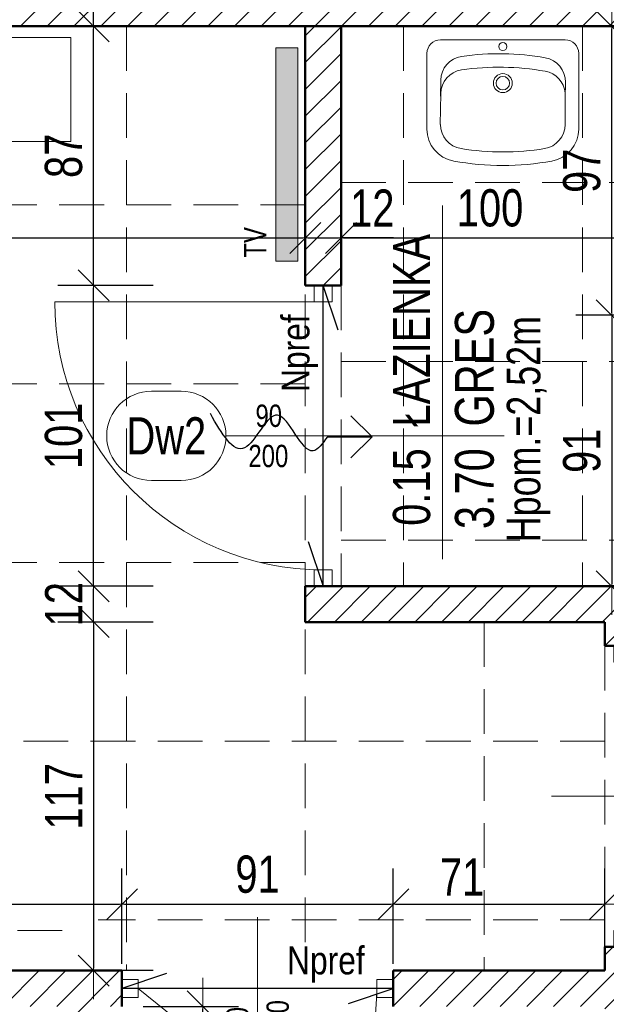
# Model space of a CAD drawing. Header units: millimetres. Extents: x 27490 to 108194, y -40520 to 41185.
# Tile 5 of 65: x 28236 to 28433, y -31823 to -31493. Entities that reach past the tile are written whole.
import ezdxf
from ezdxf.enums import TextEntityAlignment as Align

# ---------------------------------------------------------------- set-up
doc = ezdxf.new("R2010")
doc.units = ezdxf.units.MM
doc.linetypes.add('DASHEDX2', pattern=[1.5, 1, -0.5])
doc.layers.get('0').update_dxf_attribs({"lineweight": 18})
doc.layers.get('Defpoints').update_dxf_attribs({"lineweight": 18})
for name, color, linetype, lineweight in [('BA_met', 7, 'Continuous', 18), ('BA_sym', 7, 'Continuous', 18), ('BA_txc', 1, 'Continuous', 18), ('BA_txs', 2, 'Continuous', 18), ('Cienka', 7, 'Continuous', 18), ('mm_Wentylacja', 5, 'Continuous', 50), ('PG_PRZERYWANE_ŚREDNIE', 1, 'DASHEDX2', 18), ('PG_WIDOKOWE_CIENKIE', 1, 'Continuous', 18), ('PG_WYMIARY', 1, 'Continuous', 18), ('PG_WYPOSAŻENIE', 1, 'Continuous', 18), ('Przekrojowa', 60, 'Continuous', 18), ('WYBURZENIA', 160, 'Continuous', 30), ('WYPOSAŻENIE GARAŻU', 253, 'Continuous', 5)]:
    doc.layers.add(name, color=color, linetype=linetype, lineweight=lineweight)
doc.styles.add('BIKTC', font='bikromsw.shx', dxfattribs={"width": 0.8})
doc.styles.add('BIKTS', font='bikromsw.shx', dxfattribs={"width": 0.85})
doc.styles.add('BIKWYM', font='BIKROMSW.SHX', dxfattribs={"width": 0.8})
doc.styles.add('ROMANS', font='bikromsw.shx', dxfattribs={"width": 0.8})
doc.dimstyles.new('BA_KR_50', dxfattribs={"dimscale": 0.5, "dimtxt": 25, "dimasz": 1.666667, "dimexe": 24, "dimexo": 0, "dimgap": 0, "dimtad": 0, "dimdec": 1, "dimrnd": 0.5, "dimzin": 9, "dimdsep": 46, "dimtxsty": 'BIKWYM', "dimblk": 'WYM-KR', "dimcen": 0, "dimdle": 20, "dimclrd": 256, "dimclre": 256, "dimclrt": 7, "dimadec": 0, "dimazin": 0, "dimtfac": 0.033333, "dimtdec": 1, "dimtmove": 0, "dimatfit": 3, "dimldrblk": 'WYM-KR', "dimfxl": 40, "dimfxlon": 1, "dimtvp": 0.8, "dimtolj": 1, "dimarcsym": 0})
pattern_1 = [(45, (-22681.607, 2584.853), (-4.49012806, 4.49012806), [])]

# ---------------------------------------------------------------- blocks, each defined once
blk = doc.blocks.new('jamb')
blk.add_lwpolyline([(-0.5, -0.5), (-0.5, 0.5), (0.5, 0.5), (0.5, -0.5)], close=True)
blk = doc.blocks.new('A$C6b6b2cc1')
at = {"color": 5, "lineweight": 20}
for p, q in [((17.9, 91), (29.9, 91)), ((17.9, 0), (29.9, 0))]:
    blk.add_line(p, q, dxfattribs=at)
for p, q in [((20.9, 85.5), (20.9, 91)), ((20.9, 91), (26.9, 91)), ((26.9, 91), (26.9, 85.5)), ((26.9, 85.5), (20.9, 85.5))]:
    blk.add_line(p, q)
at = {"color": 0, "extrusion": (0, 0, -1)}
blk.add_line((23.9, 5.5), (75.47, 69.26), dxfattribs=at)
at = {"extrusion": (0, 0, -1)}
blk.add_line((56.49, 45.5), (0, 45.5), dxfattribs=at)
at = {"color": 0, "extrusion": (0, 0, -1)}
blk.add_arc((-23.9, -4.5), 90, 90, 124.9595, dxfattribs=at)
at = {"layer": 'WYPOSAŻENIE GARAŻU', "color": 240, "true_color": 0xed1f24, "xscale": 5.5, "yscale": 5.999999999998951, "zscale": 5.5, "rotation": 90}
blk.add_blockref('jamb', (23.9, 2.75), dxfattribs=at)
blk = doc.blocks.new('symdrz')
blk.add_lwpolyline([(-10, -30, -1), (-10, 30), (10, 30, -1), (10, -30)], format="xyb", close=True)
at = {"style": 'BIKTS', "width": 0.8}
blk.add_attdef('SZERDRZ', text='', height=25, dxfattribs=at).set_placement((77.15, 8.8), align=Align.CENTER)
blk.add_attdef('SYMDRZ', text='', height=25, dxfattribs=at).set_placement((0, 0), align=Align.MIDDLE)
blk.add_attdef('WYSDRZ', text='', height=25, dxfattribs=at).set_placement((77.15, -9.49), align=Align.TOP_CENTER)
blk = doc.blocks.new('dr1h901')
at = {"color": 0}
blk.add_line((-0.5, 0), (-0.5, 1), dxfattribs=at)
blk.add_line((0, 0.3622), (0, -0.2655))
blk.add_arc((-0.5, 0), 1, 0, 90, dxfattribs=at)
blk = doc.blocks.new('A$Cb1b4349b')
at = {"layer": 'WYPOSAŻENIE GARAŻU', "color": 240, "true_color": 0xed1f24, "xscale": 5.5, "yscale": 5.999999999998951, "zscale": 5.5, "rotation": 90}
for p in [(23.9, 98.25), (23.9, 2.75)]:
    blk.add_blockref('jamb', p, dxfattribs=at)
at = {"layer": 'WYPOSAŻENIE GARAŻU', "color": 1, "xscale": -90, "yscale": 90, "zscale": -90, "rotation": 270}
blk.add_blockref('dr1h901', (23.9, 50.5), dxfattribs=at)
blk = doc.blocks.new('A$Cf7835451')
at = {"layer": 'PG_WIDOKOWE_CIENKIE', "lineweight": 18}
for p, q in [((29.97, 50.9), (4.55, 50.9)), ((0, 4.55), (0, 46.36)), ((13.56, 46.28), (18.9, 46.36)), ((17.27, 46.25), (17.27, 46.33)), ((18.09, 46.3), (28.43, 46.46)), ((19.09, 46.31), (19.09, 46.36)), ((24.43, 46.36), (21.8, 46.36)), ((21.8, 46.36), (21.8, 46.36)), ((21.82, 46.36), (21.82, 46.36)), ((22.54, 46.36), (22.54, 46.41)), ((23.62, 46.36), (23.62, 46.38)), ((14.2, 4.47), (19.54, 4.55)), ((17.27, 4.51), (17.27, 4.6)), ((28.43, 4.55), (19.09, 4.55)), ((29.97, 0), (4.55, 0))]:
    blk.add_line(p, q, dxfattribs=at)
for centre, radius in [((2.27, 25.45), 1.36), ((14.54, 25.45), 3.18), ((14.54, 25.45), 2.27)]:
    blk.add_circle(centre, radius, dxfattribs=at)
for centre, radius, start, end in [((4.55, 46.36), 4.55, 90, 180), ((29.97, 40), 10.91, 10.2403, 90), ((13.68, 38.1), 8.18, 90.8747, 171.7206), ((18.21, 38.12), 8.18, 90.8747, 171.7206), ((28.43, 38.18), 8.18, 9.1541, 90), ((-50.54, 25.45), 92.72, 349.7597, 10.2403), ((92.84, 26.58), 88.17, 171.7206, 190.0289), ((97.37, 26.6), 88.17, 171.7206, 190.0289), ((-50.54, 25.45), 88.17, 350.8459, 9.1541), ((14.07, 12.65), 8.18, 190.0289, 270.8747), ((18.6, 12.67), 8.18, 190.0289, 264.7924), ((28.43, 12.73), 8.18, 270, 350.8459), ((29.97, 10.91), 10.91, 270, 349.7597), ((4.55, 4.55), 4.55, 180, 270)]:
    blk.add_arc(centre, radius, start, end, dxfattribs=at)
blk = doc.blocks.new('WYM-KR')
at = {"color": 7, "linetype": 'ByBlock'}
blk.add_line((6.24, 6.24), (-6.24, -6.24), dxfattribs=at)
at = {"linetype": 'ByBlock'}
blk.add_line((11.52, 0), (-11.52, 0), dxfattribs=at)
blk = doc.blocks.new('*D713')
at = {"layer": 'Defpoints', "color": 0, "transparency": 16777216}
for p in [(28076.74, -31510.8), (28332.24, -31510.8), (28332.24, -31566.02)]:
    blk.add_point(p, dxfattribs=at)
at = {"layer": 'PG_WYMIARY', "lineweight": -2, "transparency": 16777216}
for p, q in [((28076.74, -31546.02), (28076.74, -31578.02)), ((28332.24, -31546.02), (28332.24, -31578.02)), ((28077.57, -31566.02), (28331.41, -31566.02))]:
    blk.add_line(p, q, dxfattribs=at)
at = {"layer": 'PG_WYMIARY', "lineweight": -2, "transparency": 16777216, "xscale": 0.8333333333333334, "yscale": 0.8333333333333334, "zscale": 0.8333333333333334, "rotation": 180}
blk.add_blockref('WYM-KR', (28076.74, -31566.02), dxfattribs=at)
at = {"layer": 'PG_WYMIARY', "lineweight": -2, "transparency": 16777216, "xscale": 0.8333333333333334, "yscale": 0.8333333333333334, "zscale": 0.8333333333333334}
blk.add_blockref('WYM-KR', (28332.24, -31566.02), dxfattribs=at)
at = {"layer": 'PG_WYMIARY', "color": 7, "transparency": 16777216, "insert": (28204.49, -31556.02), "char_height": 12.5, "attachment_point": 5, "style": 'BIKWYM'}
blk.add_mtext('\\A1;256', dxfattribs=at)
blk = doc.blocks.new('*D714')
at = {"layer": 'Defpoints', "color": 0, "transparency": 16777216}
for p in [(28332.24, -31510.8), (28344.24, -31510.8), (28344.24, -31566.02)]:
    blk.add_point(p, dxfattribs=at)
at = {"layer": 'PG_WYMIARY', "lineweight": -2, "transparency": 16777216}
for p, q in [((28332.24, -31546.02), (28332.24, -31578.02)), ((28344.24, -31546.02), (28344.24, -31578.02)), ((28333.07, -31566.02), (28343.41, -31566.02)), ((28361.86, -31566.02), (28344.24, -31566.02))]:
    blk.add_line(p, q, dxfattribs=at)
at = {"layer": 'PG_WYMIARY', "lineweight": -2, "transparency": 16777216, "xscale": 0.8333333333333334, "yscale": 0.8333333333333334, "zscale": 0.8333333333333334, "rotation": 180}
blk.add_blockref('WYM-KR', (28332.24, -31566.02), dxfattribs=at)
at = {"layer": 'PG_WYMIARY', "lineweight": -2, "transparency": 16777216, "xscale": 0.8333333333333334, "yscale": 0.8333333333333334, "zscale": 0.8333333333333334}
blk.add_blockref('WYM-KR', (28344.24, -31566.02), dxfattribs=at)
at = {"layer": 'PG_WYMIARY', "color": 7, "transparency": 16777216, "insert": (28354.72, -31556.02), "char_height": 12.5, "attachment_point": 5, "style": 'BIKWYM'}
blk.add_mtext('\\A1;12', dxfattribs=at)
blk = doc.blocks.new('*D715')
at = {"layer": 'Defpoints', "color": 0, "transparency": 16777216}
for p in [(28344.24, -31546.38), (28444.24, -31546.38), (28444.24, -31566.02)]:
    blk.add_point(p, dxfattribs=at)
at = {"layer": 'PG_WYMIARY', "lineweight": -2, "transparency": 16777216}
for p, q in [((28344.24, -31546.38), (28344.24, -31578.02)), ((28444.24, -31546.38), (28444.24, -31578.02)), ((28345.07, -31566.02), (28443.41, -31566.02))]:
    blk.add_line(p, q, dxfattribs=at)
at = {"layer": 'PG_WYMIARY', "lineweight": -2, "transparency": 16777216, "xscale": 0.8333333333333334, "yscale": 0.8333333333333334, "zscale": 0.8333333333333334, "rotation": 180}
blk.add_blockref('WYM-KR', (28344.24, -31566.02), dxfattribs=at)
at = {"layer": 'PG_WYMIARY', "lineweight": -2, "transparency": 16777216, "xscale": 0.8333333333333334, "yscale": 0.8333333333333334, "zscale": 0.8333333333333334}
blk.add_blockref('WYM-KR', (28444.24, -31566.02), dxfattribs=at)
at = {"layer": 'PG_WYMIARY', "color": 7, "transparency": 16777216, "insert": (28394.24, -31556.02), "char_height": 12.5, "attachment_point": 5, "style": 'BIKWYM'}
blk.add_mtext('\\A1;100', dxfattribs=at)
blk = doc.blocks.new('*D794')
at = {"layer": 'Defpoints', "color": 0, "transparency": 16777216}
for p in [(28435.06, -31494.98), (28444.24, -31494.98), (28444.24, -31591.98)]:
    blk.add_point(p, dxfattribs=at)
at = {"layer": 'PG_WYMIARY', "lineweight": -2, "transparency": 16777216}
for p, q in [((28444.24, -31494.98), (28423.06, -31494.98)), ((28435.06, -31591.14), (28435.06, -31495.81)), ((28444.24, -31591.98), (28423.06, -31591.98))]:
    blk.add_line(p, q, dxfattribs=at)
at = {"layer": 'PG_WYMIARY', "lineweight": -2, "transparency": 16777216, "xscale": 0.8333333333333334, "yscale": 0.8333333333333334, "zscale": 0.8333333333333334}
for p, rotation in [((28435.06, -31494.98), 90), ((28435.06, -31591.98), 270)]:
    blk.add_blockref('WYM-KR', p, dxfattribs=dict(at, rotation=rotation))
at = {"layer": 'PG_WYMIARY', "color": 7, "transparency": 16777216, "insert": (28425.06, -31543.48), "char_height": 12.5, "attachment_point": 5, "rotation": 90, "style": 'BIKWYM'}
blk.add_mtext('\\A1;97', dxfattribs=at)
blk = doc.blocks.new('bikmet')
blk.add_line((0, 1.65), (0, -1.65))
at = {"style": 'ROMANS', "width": 0.8}
blk.add_attdef('NRPOM', text='', height=1, dxfattribs=at).set_placement((-0.333, 0.333), align=Align.RIGHT)
blk.add_attdef('NWAPOM', (0.25, 0.333), '', height=1, dxfattribs=at)
blk.add_attdef('RAREA', text='', height=1.042, dxfattribs=at).set_placement((-0.333, -0.333), align=Align.TOP_RIGHT)
blk.add_attdef('PODLOGA', text='', height=1.042, dxfattribs=at).set_placement((0.25, -0.333), align=Align.TOP_LEFT)
blk = doc.blocks.new('*D795')
at = {"layer": 'Defpoints', "color": 0, "transparency": 16777216}
for p in [(28452.24, -31591.98), (28435.06, -31682.98), (28452.24, -31682.98)]:
    blk.add_point(p, dxfattribs=at)
at = {"layer": 'PG_WYMIARY', "lineweight": -2, "transparency": 16777216}
for p, q in [((28452.24, -31591.98), (28423.06, -31591.98)), ((28435.06, -31592.81), (28435.06, -31682.14)), ((28452.24, -31682.98), (28423.06, -31682.98))]:
    blk.add_line(p, q, dxfattribs=at)
at = {"layer": 'PG_WYMIARY', "lineweight": -2, "transparency": 16777216, "xscale": 0.8333333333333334, "yscale": 0.8333333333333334, "zscale": 0.8333333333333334}
for p, rotation in [((28435.06, -31591.98), 90), ((28435.06, -31682.98), 270)]:
    blk.add_blockref('WYM-KR', p, dxfattribs=dict(at, rotation=rotation))
at = {"layer": 'PG_WYMIARY', "color": 7, "transparency": 16777216, "insert": (28425.06, -31637.48), "char_height": 12.5, "attachment_point": 5, "rotation": 90, "style": 'BIKWYM'}
blk.add_mtext('\\A1;91', dxfattribs=at)
blk = doc.blocks.new('*D721')
at = {"layer": 'Defpoints', "color": 0, "transparency": 16777216}
for p in [(28261.21, -31682.98), (28338.81, -31682.98), (28338.81, -31694.98)]:
    blk.add_point(p, dxfattribs=at)
at = {"layer": 'PG_WYMIARY', "lineweight": -2, "transparency": 16777216}
for p, q in [((28281.21, -31682.98), (28249.21, -31682.98)), ((28261.21, -31694.14), (28261.21, -31683.81)), ((28281.21, -31694.98), (28249.21, -31694.98))]:
    blk.add_line(p, q, dxfattribs=at)
at = {"layer": 'PG_WYMIARY', "lineweight": -2, "transparency": 16777216, "xscale": 0.8333333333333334, "yscale": 0.8333333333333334, "zscale": 0.8333333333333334}
for p, rotation in [((28261.21, -31682.98), 90), ((28261.21, -31694.98), 270)]:
    blk.add_blockref('WYM-KR', p, dxfattribs=dict(at, rotation=rotation))
at = {"layer": 'PG_WYMIARY', "color": 7, "transparency": 16777216, "insert": (28251.21, -31688.98), "char_height": 12.5, "attachment_point": 5, "rotation": 90, "style": 'BIKWYM'}
blk.add_mtext('\\A1;12', dxfattribs=at)
blk = doc.blocks.new('*D722')
at = {"layer": 'Defpoints', "color": 0, "transparency": 16777216}
for p in [(28261.21, -31581.98), (28338.81, -31581.98), (28338.81, -31682.98)]:
    blk.add_point(p, dxfattribs=at)
at = {"layer": 'PG_WYMIARY', "lineweight": -2, "transparency": 16777216}
for p, q in [((28281.21, -31581.98), (28249.21, -31581.98)), ((28261.21, -31682.14), (28261.21, -31582.81)), ((28281.21, -31682.98), (28249.21, -31682.98))]:
    blk.add_line(p, q, dxfattribs=at)
at = {"layer": 'PG_WYMIARY', "lineweight": -2, "transparency": 16777216, "xscale": 0.8333333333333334, "yscale": 0.8333333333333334, "zscale": 0.8333333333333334}
for p, rotation in [((28261.21, -31581.98), 90), ((28261.21, -31682.98), 270)]:
    blk.add_blockref('WYM-KR', p, dxfattribs=dict(at, rotation=rotation))
at = {"layer": 'PG_WYMIARY', "color": 7, "transparency": 16777216, "insert": (28251.21, -31632.48), "char_height": 12.5, "attachment_point": 5, "rotation": 90, "style": 'BIKWYM'}
blk.add_mtext('\\A1;101', dxfattribs=at)
blk = doc.blocks.new('*D723')
at = {"layer": 'Defpoints', "color": 0, "transparency": 16777216}
for p in [(28261.21, -31494.98), (28338.81, -31494.98), (28338.81, -31581.98)]:
    blk.add_point(p, dxfattribs=at)
at = {"layer": 'PG_WYMIARY', "lineweight": -2, "transparency": 16777216}
for p, q in [((28281.21, -31494.98), (28249.21, -31494.98)), ((28261.21, -31581.14), (28261.21, -31495.81)), ((28281.21, -31581.98), (28249.21, -31581.98))]:
    blk.add_line(p, q, dxfattribs=at)
at = {"layer": 'PG_WYMIARY', "lineweight": -2, "transparency": 16777216, "xscale": 0.8333333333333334, "yscale": 0.8333333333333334, "zscale": 0.8333333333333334}
for p, rotation in [((28261.21, -31494.98), 90), ((28261.21, -31581.98), 270)]:
    blk.add_blockref('WYM-KR', p, dxfattribs=dict(at, rotation=rotation))
at = {"layer": 'PG_WYMIARY', "color": 7, "transparency": 16777216, "insert": (28251.21, -31538.48), "char_height": 12.5, "attachment_point": 5, "rotation": 90, "style": 'BIKWYM'}
blk.add_mtext('\\A1;87', dxfattribs=at)
blk = doc.blocks.new('*D796')
at = {"layer": 'Defpoints', "color": 0, "transparency": 16777216}
for p in [(28332.24, -31694.98), (28261.21, -31811.98), (28361.74, -31811.98)]:
    blk.add_point(p, dxfattribs=at)
at = {"layer": 'PG_WYMIARY', "lineweight": -2, "transparency": 16777216}
for p, q in [((28281.21, -31694.98), (28249.21, -31694.98)), ((28261.21, -31695.81), (28261.21, -31811.14)), ((28281.21, -31811.98), (28249.21, -31811.98))]:
    blk.add_line(p, q, dxfattribs=at)
at = {"layer": 'PG_WYMIARY', "lineweight": -2, "transparency": 16777216, "xscale": 0.8333333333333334, "yscale": 0.8333333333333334, "zscale": 0.8333333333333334}
for p, rotation in [((28261.21, -31694.98), 90), ((28261.21, -31811.98), 270)]:
    blk.add_blockref('WYM-KR', p, dxfattribs=dict(at, rotation=rotation))
at = {"layer": 'PG_WYMIARY', "color": 7, "transparency": 16777216, "insert": (28251.21, -31753.48), "char_height": 12.5, "attachment_point": 5, "rotation": 90, "style": 'BIKWYM'}
blk.add_mtext('\\A1;117', dxfattribs=at)
blk = doc.blocks.new('*D799')
at = {"layer": 'Defpoints', "color": 0, "transparency": 16777216}
for p in [(28270.74, -31789.69), (28180.74, -31811.98), (28270.74, -31811.98)]:
    blk.add_point(p, dxfattribs=at)
at = {"layer": 'PG_WYMIARY', "lineweight": -2, "transparency": 16777216}
for p, q in [((28180.74, -31809.69), (28180.74, -31777.69)), ((28270.74, -31809.69), (28270.74, -31777.69)), ((28181.57, -31789.69), (28269.91, -31789.69))]:
    blk.add_line(p, q, dxfattribs=at)
at = {"layer": 'PG_WYMIARY', "lineweight": -2, "transparency": 16777216, "xscale": 0.8333333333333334, "yscale": 0.8333333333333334, "zscale": 0.8333333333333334, "rotation": 180}
blk.add_blockref('WYM-KR', (28180.74, -31789.69), dxfattribs=at)
at = {"layer": 'PG_WYMIARY', "lineweight": -2, "transparency": 16777216, "xscale": 0.8333333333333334, "yscale": 0.8333333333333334, "zscale": 0.8333333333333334}
blk.add_blockref('WYM-KR', (28270.74, -31789.69), dxfattribs=at)
at = {"layer": 'PG_WYMIARY', "color": 7, "transparency": 16777216, "insert": (28225.74, -31779.69), "char_height": 12.5, "attachment_point": 5, "style": 'BIKWYM'}
blk.add_mtext('\\A1;90', dxfattribs=at)
blk = doc.blocks.new('*D800')
at = {"layer": 'Defpoints', "color": 0, "transparency": 16777216}
for p in [(28361.74, -31789.69), (28270.74, -31811.98), (28361.74, -31811.98)]:
    blk.add_point(p, dxfattribs=at)
at = {"layer": 'PG_WYMIARY', "lineweight": -2, "transparency": 16777216}
for p, q in [((28270.74, -31809.69), (28270.74, -31777.69)), ((28361.74, -31809.69), (28361.74, -31777.69)), ((28271.57, -31789.69), (28360.91, -31789.69))]:
    blk.add_line(p, q, dxfattribs=at)
at = {"layer": 'PG_WYMIARY', "lineweight": -2, "transparency": 16777216, "xscale": 0.8333333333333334, "yscale": 0.8333333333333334, "zscale": 0.8333333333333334, "rotation": 180}
blk.add_blockref('WYM-KR', (28270.74, -31789.69), dxfattribs=at)
at = {"layer": 'PG_WYMIARY', "lineweight": -2, "transparency": 16777216, "xscale": 0.8333333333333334, "yscale": 0.8333333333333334, "zscale": 0.8333333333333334}
blk.add_blockref('WYM-KR', (28361.74, -31789.69), dxfattribs=at)
at = {"layer": 'PG_WYMIARY', "color": 7, "transparency": 16777216, "insert": (28316.24, -31779.69), "char_height": 12.5, "attachment_point": 5, "style": 'BIKWYM'}
blk.add_mtext('\\A1;91', dxfattribs=at)
blk = doc.blocks.new('*D801')
at = {"layer": 'Defpoints', "color": 0, "transparency": 16777216}
for p in [(28432.74, -31789.69), (28432.74, -31803.98), (28361.74, -31811.98)]:
    blk.add_point(p, dxfattribs=at)
at = {"layer": 'PG_WYMIARY', "lineweight": -2, "transparency": 16777216}
for p, q in [((28361.74, -31809.69), (28361.74, -31777.69)), ((28432.74, -31803.98), (28432.74, -31777.69)), ((28362.57, -31789.69), (28431.91, -31789.69))]:
    blk.add_line(p, q, dxfattribs=at)
at = {"layer": 'PG_WYMIARY', "lineweight": -2, "transparency": 16777216, "xscale": 0.8333333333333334, "yscale": 0.8333333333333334, "zscale": 0.8333333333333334, "rotation": 180}
blk.add_blockref('WYM-KR', (28361.74, -31789.69), dxfattribs=at)
at = {"layer": 'PG_WYMIARY', "lineweight": -2, "transparency": 16777216, "xscale": 0.8333333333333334, "yscale": 0.8333333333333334, "zscale": 0.8333333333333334}
blk.add_blockref('WYM-KR', (28432.74, -31789.69), dxfattribs=at)
at = {"layer": 'PG_WYMIARY', "color": 7, "transparency": 16777216, "insert": (28384.87, -31780.58), "char_height": 12.5, "attachment_point": 5, "style": 'BIKWYM'}
blk.add_mtext('\\A1;71', dxfattribs=at)
blk = doc.blocks.new('*D780')
at = {"layer": 'Defpoints', "color": 0, "transparency": 16777216}
for p in [(28273.72, -31823.98), (28297.85, -31823.98), (28273.72, -32098.48)]:
    blk.add_point(p, dxfattribs=at)
at = {"layer": 'PG_WYMIARY', "lineweight": -2, "transparency": 16777216}
for p, q in [((28277.85, -31823.98), (28309.85, -31823.98)), ((28297.85, -32097.64), (28297.85, -31824.81)), ((28277.85, -32098.48), (28309.85, -32098.48))]:
    blk.add_line(p, q, dxfattribs=at)
at = {"layer": 'PG_WYMIARY', "lineweight": -2, "transparency": 16777216, "xscale": 0.8333333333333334, "yscale": 0.8333333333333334, "zscale": 0.8333333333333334}
for p, rotation in [((28297.85, -31823.98), 90), ((28297.85, -32098.48), 270)]:
    blk.add_blockref('WYM-KR', p, dxfattribs=dict(at, rotation=rotation))
at = {"layer": 'PG_WYMIARY', "color": 7, "transparency": 16777216, "insert": (28287.85, -31961.23), "char_height": 12.5, "attachment_point": 5, "rotation": 90, "style": 'BIKWYM'}
blk.add_mtext('\\A1;275', dxfattribs=at)
blk = doc.blocks.new('*D818')
at = {"layer": 'Defpoints', "color": 0, "transparency": 16777216}
for p in [(28076.74, -31482.98), (28261.21, -31482.98), (28076.74, -31494.98)]:
    blk.add_point(p, dxfattribs=at)
at = {"layer": 'PG_WYMIARY', "lineweight": -2, "transparency": 16777216}
for p, q in [((28261.21, -31466.23), (28261.21, -31482.98)), ((28241.21, -31482.98), (28273.21, -31482.98)), ((28261.21, -31494.14), (28261.21, -31483.81)), ((28241.21, -31494.98), (28273.21, -31494.98))]:
    blk.add_line(p, q, dxfattribs=at)
at = {"layer": 'PG_WYMIARY', "lineweight": -2, "transparency": 16777216, "xscale": 0.8333333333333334, "yscale": 0.8333333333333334, "zscale": 0.8333333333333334}
for p, rotation in [((28261.21, -31482.98), 90), ((28261.21, -31494.98), 270)]:
    blk.add_blockref('WYM-KR', p, dxfattribs=dict(at, rotation=rotation))
at = {"layer": 'PG_WYMIARY', "color": 7, "transparency": 16777216, "insert": (28251.21, -31473.38), "char_height": 12.5, "attachment_point": 5, "rotation": 90, "style": 'BIKWYM'}
blk.add_mtext('\\A1;12', dxfattribs=at)
blk = doc.blocks.new('podciecie')
at = {"layer": 'mm_Wentylacja', "color": 142, "lineweight": 30}
for p, q in [((23288, -37575.5), (23288, -37590.5)), ((23288, -37590.5), (23280.93, -37583.43)), ((23288, -37590.5), (23295.07, -37583.43))]:
    blk.add_line(p, q, dxfattribs=at)
blk.add_spline([(23288, -37575.5), (23283.25, -37570.75), (23295.25, -37558.75), (23284.25, -37547.75), (23295.75, -37536.25)], degree=3, dxfattribs=at)
blk = doc.blocks.new('A$C92ba3dc0')
at = {"layer": 'mm_Wentylacja', "color": 2, "lineweight": 30, "rotation": 89.99999999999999}
blk.add_blockref('podciecie', (-39675.58, -22840.29), dxfattribs=at)

msp = doc.modelspace()

# ---------------------------------------------------------------- hatches: boundary and pattern name
at = {"layer": 'PG_WIDOKOWE_CIENKIE', "lineweight": 18}
h = msp.add_hatch(dxfattribs=at)
h.set_pattern_fill('LINE', scale=2, angle=45)
h.set_pattern_definition(pattern_1)
h.paths.add_polyline_path([(28076.74, -31482.98), (28606.24, -31482.98), (28606.24, -31494.98), (28076.74, -31494.98)])
h = msp.add_hatch(dxfattribs=at)
h.set_pattern_fill('LINE', scale=2, angle=45)
h.set_pattern_definition(pattern_1)
h.paths.add_polyline_path([(28344.24, -31494.98), (28332.24, -31494.98), (28332.24, -31581.98), (28344.24, -31581.98)])
h = msp.add_hatch(dxfattribs=at)
h.set_pattern_fill('LINE', scale=2, angle=45)
h.set_pattern_definition(pattern_1)
h.paths.add_polyline_path([(28657.24, -31682.98), (28344.24, -31682.98), (28332.24, -31682.98), (28332.24, -31694.98), (28432.74, -31694.98), (28432.74, -31702.98), (28444.74, -31702.98), (28444.74, -31694.98), (28657.24, -31694.98)])
h = msp.add_hatch(dxfattribs=at)
h.set_pattern_fill('LINE', scale=2, angle=45)
h.paths.add_polyline_path([(28361.74, -31823.98), (28361.74, -31812.57), (28361.74, -31811.98), (28432.74, -31811.98), (28432.74, -31803.98), (28444.74, -31803.98), (28444.74, -32117.98), (28432.74, -32117.98), (28432.74, -31823.98)])
h = msp.add_hatch(dxfattribs=at)
h.set_pattern_fill('LINE', scale=2, angle=45)
h.set_pattern_definition(pattern_1)
h.paths.add_polyline_path([(28270.74, -31811.98), (28180.74, -31811.98), (28180.74, -31823.98), (28250.74, -31823.98), (28250.74, -32117.98), (28262.74, -32117.98), (28262.74, -31823.98), (28270.74, -31823.98)])
at = {"layer": 'PG_WYPOSAŻENIE', "lineweight": 20, "true_color": 0x2776bb, "transparency": 33554623}
h = msp.add_hatch(color=152, dxfattribs=at)
h.dxf.hatch_style = 1
h.paths.add_polyline_path([(28322.32, -31502.25), (28329.75, -31502.25), (28329.75, -31573.88), (28322.32, -31573.88)])

# ---------------------------------------------------------------- linework, layer by layer
msp.add_lwpolyline([(28076.74, -31482.98), (28606.24, -31482.98), (28606.24, -31494.98), (28076.74, -31494.98)], close=True)
at = {"layer": 'BA_met', "color": 18, "true_color": 0x000000}
msp.add_line((28378.31, -31673.89), (28378.31, -31555.16), dxfattribs=at)
at = {"layer": 'Cienka'}
msp.add_line((28344.24, -31494.98), (28444.24, -31494.98), dxfattribs=at)
at = {"layer": 'PG_PRZERYWANE_ŚREDNIE', "color": 251, "lineweight": 15, "ltscale": 15, "true_color": 0x636466}
for p, q in [((28272.24, -31494.98), (28272.24, -31811.98)), ((28332.24, -31494.98), (28332.24, -31811.98)), ((28365.24, -31494.98), (28365.24, -31682.98)), ((28425.24, -31494.98), (28425.24, -31682.98)), ((28344.24, -31547.48), (28545.24, -31547.48)), ((28332.24, -31554.98), (28059.74, -31554.98)), ((28344.24, -31581.98), (28344.24, -31682.98)), ((28344.24, -31607.48), (28545.24, -31607.48)), ((28332.24, -31614.98), (28059.74, -31614.98)), ((28344.24, -31667.48), (28545.24, -31667.48)), ((28332.24, -31674.98), (28059.74, -31674.98)), ((28392.24, -31694.98), (28392.24, -31811.98)), ((28432.74, -31734.98), (28059.74, -31734.98)), ((28432.74, -31794.98), (28262.74, -31794.98)), ((28250.74, -31798.48), (28059.74, -31798.48))]:
    msp.add_line(p, q, dxfattribs=at)
at = {"layer": 'PG_PRZERYWANE_ŚREDNIE', "color": 6, "lineweight": 15, "ltscale": 15}
msp.add_line((28432.74, -31702.98), (28432.74, -31803.98), dxfattribs=at)
at = {"layer": 'PG_WIDOKOWE_CIENKIE', "color": 18, "lineweight": 50, "true_color": 0x000000}
for p, q in [((28076.74, -31494.98), (28606.24, -31494.98)), ((28332.24, -31581.98), (28332.24, -31494.98)), ((28344.24, -31581.98), (28344.24, -31494.98)), ((28344.24, -31581.98), (28332.24, -31581.98)), ((28332.24, -31694.98), (28332.24, -31682.98)), ((28344.24, -31682.98), (28332.24, -31682.98)), ((28344.24, -31682.98), (28657.24, -31682.98)), ((28332.24, -31694.98), (28432.74, -31694.98)), ((28432.74, -31702.98), (28432.74, -31694.98)), ((28432.74, -31702.98), (28444.74, -31702.98)), ((28432.74, -31811.98), (28432.74, -31803.98)), ((28432.74, -31803.98), (28444.74, -31803.98)), ((28180.74, -31811.98), (28270.74, -31811.98)), ((28270.74, -31823.98), (28270.74, -31811.98)), ((28361.74, -31811.98), (28432.74, -31811.98)), ((28361.74, -31823.98), (28361.74, -31811.98))]:
    msp.add_line(p, q, dxfattribs=at)
at = {"layer": 'PG_WYPOSAŻENIE', "color": 251, "true_color": 0x636466}
for p, q in [((28193.64, -31498.71), (28253.64, -31498.71)), ((28253.64, -31498.71), (28253.64, -31533.71)), ((28253.64, -31533.71), (28193.64, -31533.71))]:
    msp.add_line(p, q, dxfattribs=at)
at = {"layer": 'PG_WYPOSAŻENIE', "color": 4}
msp.add_lwpolyline([(28322.32, -31502.25), (28329.75, -31502.25), (28329.75, -31573.88), (28322.32, -31573.88)], close=True, dxfattribs=at)
at = {"layer": 'WYBURZENIA', "color": 7}
for p, q in [((28338.24, -31682.98), (28338.24, -31581.98)), ((28343.24, -31596.98), (28338.24, -31581.98)), ((28333.24, -31667.98), (28338.24, -31682.98)), ((28285.74, -31812.98), (28270.74, -31817.98)), ((28361.74, -31817.98), (28270.74, -31817.98)), ((28346.74, -31822.98), (28361.74, -31817.98))]:
    msp.add_line(p, q, dxfattribs=at)

# ---------------------------------------------------------------- block references
at = {"color": 5, "lineweight": 20}
for name, p, rotation in [('A$Cb1b4349b', (28362.14, -31581.98), 180), ('A$C6b6b2cc1', (28270.74, -31794.08), 270)]:
    msp.add_blockref(name, p, dxfattribs=dict(at, rotation=rotation))
at = {"color": 5, "lineweight": 20, "xscale": -1, "rotation": 180}
msp.add_blockref('A$Cb1b4349b', (28414.84, -31702.98), dxfattribs=at)
at = {"layer": 'BA_met', "color": 18, "true_color": 0x000000, "xscale": 12.5, "yscale": 12.5, "zscale": 12.5, "rotation": 90}
msp.add_blockref('bikmet', (28378.31, -31632.48), dxfattribs=at).add_auto_attribs({'NRPOM': '0.15', 'NWAPOM': 'ŁAZIENKA', 'RAREA': '3.70', 'PODLOGA': 'GRES'})
at = {"layer": 'BA_sym', "color": 18, "true_color": 0x000000}
ref = msp.add_blockref('symdrz', (28285.64, -31632.48), dxfattribs=dict(at, xscale=0.5000000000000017, yscale=0.5000000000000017, zscale=0.5000000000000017, rotation=4.729105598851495e-06))
ref.add_attrib('Symdrz', 'Dw2', dxfattribs={"height": 12.5, "rotation": 0, "style": 'BIKTS', "width": 0.8}).set_placement((28285.64, -31632.48), align=Align.MIDDLE_CENTER)
ref.add_attrib('Szerdrz', '90', dxfattribs={"layer": 'BA_txc', "height": 7.5, "rotation": 0, "style": 'BIKTS', "width": 0.8}).set_placement((28320, -31625.73), align=Align.MIDDLE_CENTER)
ref.add_attrib('Wysdrz', '200', dxfattribs={"layer": 'BA_txc', "height": 7.5, "rotation": 0, "style": 'BIKTS', "width": 0.8}).set_placement((28319.86, -31639.23), align=Align.MIDDLE_CENTER)
ref = msp.add_blockref('symdrz', (28316.24, -31870.57), dxfattribs=dict(at, xscale=-0.5000000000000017, yscale=0.5000000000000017, zscale=0.5000000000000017, rotation=89.99999527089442))
ref.add_attrib('Symdrz', 'Dw4', dxfattribs={"height": 12.5, "rotation": 90, "style": 'BIKTS', "width": 0.8}).set_placement((28316.24, -31870.57), align=Align.MIDDLE_CENTER)
ref.add_attrib('Szerdrz', '80', dxfattribs={"layer": 'BA_txc', "height": 7.5, "rotation": 90, "style": 'BIKTS', "width": 0.8}).set_placement((28309.49, -31828.68), align=Align.MIDDLE_CENTER)
ref.add_attrib('Wysdrz', '200', dxfattribs={"layer": 'BA_txc', "height": 7.5, "rotation": 90, "style": 'BIKTS', "width": 0.8}).set_placement((28322.99, -31828.59), align=Align.MIDDLE_CENTER)
at = {"layer": 'PG_WIDOKOWE_CIENKIE', "lineweight": 30, "xscale": -1, "rotation": 90}
msp.add_blockref('A$Cf7835451', (28423.98, -31499.53), dxfattribs=at)
at = {"layer": 'Przekrojowa'}
msp.add_blockref('A$C92ba3dc0', (30439.74, -32080.48), dxfattribs=at)

# ---------------------------------------------------------------- texts
at = {"layer": 'BA_txs', "color": 7, "insert": (28324.28, -31617.73), "char_height": 9.375, "width": 793.7526, "attachment_point": 1, "rotation": 90, "style": 'BIKTS'}
msp.add_mtext('Npref', dxfattribs=at)
at = {"layer": 'BA_txs', "color": 7, "insert": (28326.14, -31803.88), "char_height": 9.375, "width": 793.7526, "attachment_point": 1, "style": 'BIKTS'}
msp.add_mtext('Npref', dxfattribs=at)
at = {"layer": 'PG_WYPOSAŻENIE', "color": 18, "true_color": 0x000000, "attachment_point": 1, "rotation": 90, "style": 'BIKTC'}
for s, width, gutter_width, insert, char_height in [('TV', 650.6795, 50, (28311.69, -31572.64), 7.5), ('Hpom.=2,52m', 976.0193, 75, (28399.86, -31668.18), 11.25)]:
    msp.add_mtext_dynamic_manual_height_columns(s, width=width, gutter_width=gutter_width, heights=[0], dxfattribs=dict(at, insert=insert, char_height=char_height))

# ---------------------------------------------------------------- dimensions: what is measured, and where the dimension line sits
at = {"layer": 'PG_WYMIARY'}
for base, p1, p2, picture, middle in [((28261.21, -31482.98), (28076.74, -31494.98), (28076.74, -31482.98), '*D818', (28261.21, -31473.38)), ((28261.21, -31682.98), (28338.81, -31694.98), (28338.81, -31682.98), '*D721', (28261.21, -31688.98))]:
    dim = msp.add_linear_dim(base=base, p1=p1, p2=p2, angle=90, dimstyle='BA_KR_50', override={"dimdec": 0, "dimtmove": 1}, dxfattribs=at)
    dim.commit()
    dim.dimension.update_dxf_attribs({"geometry": picture, "text_midpoint": middle, "dimtype": 160})
for base, p1, p2, picture, middle in [((28261.21, -31494.98), (28338.81, -31581.98), (28338.81, -31494.98), '*D723', (28251.21, -31538.48)), ((28435.06, -31494.98), (28444.24, -31591.98), (28444.24, -31494.98), '*D794', (28425.06, -31543.48)), ((28261.21, -31581.98), (28338.81, -31682.98), (28338.81, -31581.98), '*D722', (28251.21, -31632.48)), ((28435.06, -31682.98), (28452.24, -31591.98), (28452.24, -31682.98), '*D795', (28425.06, -31637.48)), ((28261.21, -31811.98), (28332.24, -31694.98), (28361.74, -31811.98), '*D796', (28251.21, -31753.48)), ((28297.85040203, -31823.97558061), (28273.71990704, -32098.47558061), (28273.71990704, -31823.97558061), '*D780', (28287.85040203, -31961.22558061))]:
    dim = msp.add_linear_dim(base=base, p1=p1, p2=p2, angle=90, dimstyle='BA_KR_50', override={"dimdec": 0, "dimtmove": 1}, dxfattribs=at)
    dim.commit()
    dim.dimension.update_dxf_attribs({"geometry": picture, "text_midpoint": middle})
for base, p1, p2, picture, middle in [((28332.24077459, -31566.02028739), (28076.74077459, -31510.79592501), (28332.24077459, -31510.79592501), '*D713', (28204.49077459, -31556.02028739)), ((28444.24, -31566.02), (28344.24, -31546.38), (28444.24, -31546.38), '*D715', (28394.24, -31556.02)), ((28270.74, -31789.69), (28180.74, -31811.98), (28270.74, -31811.98), '*D799', (28225.74, -31779.69)), ((28361.74, -31789.69), (28270.74, -31811.98), (28361.74, -31811.98), '*D800', (28316.24, -31779.69))]:
    dim = msp.add_linear_dim(base=base, p1=p1, p2=p2, dimstyle='BA_KR_50', override={"dimdec": 0, "dimtmove": 1}, dxfattribs=at)
    dim.commit()
    dim.dimension.update_dxf_attribs({"geometry": picture, "text_midpoint": middle})
for base, p1, p2, picture, middle in [((28344.24, -31566.02), (28332.24, -31510.8), (28344.24, -31510.8), '*D714', (28354.72, -31566.02)), ((28432.74, -31789.69), (28361.74, -31811.98), (28432.74, -31803.98), '*D801', (28384.87, -31790.58))]:
    dim = msp.add_linear_dim(base=base, p1=p1, p2=p2, dimstyle='BA_KR_50', override={"dimdec": 0, "dimtmove": 1}, dxfattribs=at)
    dim.commit()
    dim.dimension.update_dxf_attribs({"geometry": picture, "text_midpoint": middle, "dimtype": 160})

doc.saveas('drawing.dxf')
